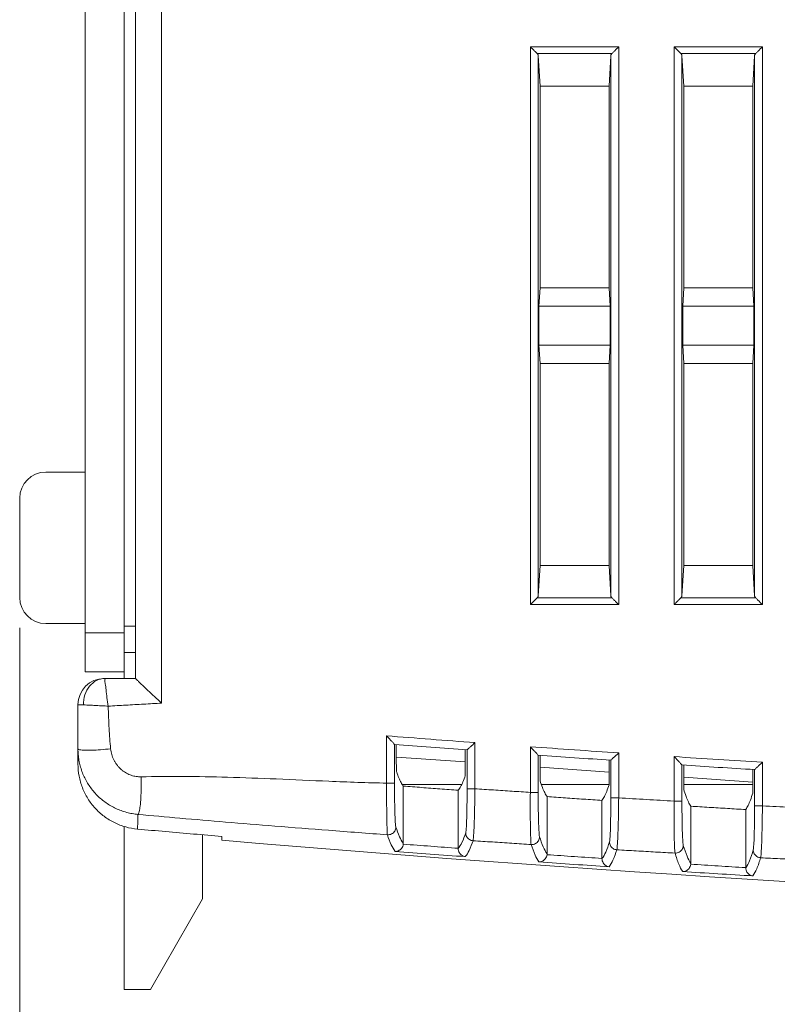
# Model space of a CAD drawing. Header units: millimetres. Extents: x 0 to 420, y 0 to 297.
# Tile 8 of 23: x 153 to 182, y 86 to 124. Entities that reach past the tile are written whole.
import ezdxf

# ---------------------------------------------------------------- set-up
doc = ezdxf.new("R2010")
doc.units = ezdxf.units.MM
doc.layers.get('Defpoints').update_dxf_attribs({"linetype": 'CONTINUOUS', "lineweight": 13})
doc.layers.add('Line', color=3, linetype='CONTINUOUS', lineweight=25)
doc.styles.get("Standard").update_dxf_attribs({"font": 'romans.shx'})
doc.dimstyles.new('yutana', dxfattribs={"dimtxt": 3.5, "dimasz": 3, "dimexe": 1, "dimexo": 0.6, "dimgap": 1.5, "dimtad": 1, "dimdec": 1, "dimzin": 0, "dimdsep": 46, "dimtxsty": 'Standard', "dimcen": 0, "dimadec": 0, "dimazin": 0, "dimtp": 0.01, "dimtm": 0.01, "dimtfac": 1, "dimtdec": 1, "dimtmove": 0, "dimatfit": 3, "dimfxl": 1, "dimtolj": 1, "dimtzin": 0, "dimlwd": 0, "dimlwe": 0, "dimarcsym": 0})

# ---------------------------------------------------------------- blocks, each defined once
blk = doc.blocks.new('*D9')
at = {"layer": 'Defpoints', "color": 0, "linetype": 'Continuous', "ltscale": 5}
for p in [(272.488, 108.454), (153.188, 101.497), (272.488, 68.194)]:
    blk.add_point(p, dxfattribs=at)
at = {"layer": 'Line', "color": 0, "linetype": 'Continuous', "lineweight": 0, "ltscale": 5}
for p, q in [((272.488, 107.254), (272.488, 66.194)), ((153.188, 100.297), (153.188, 66.194)), ((159.188, 68.194), (266.488, 68.194))]:
    blk.add_line(p, q, dxfattribs=at)
at = {"layer": 'Line', "color": 0, "linetype": 'Continuous', "ltscale": 5}
for points in [[(159.188, 69.194), (159.188, 67.194), (153.188, 68.194)], [(266.488, 69.194), (266.488, 67.194), (272.488, 68.194)]]:
    blk.add_solid(points, dxfattribs=at)
at = {"layer": 'Line', "color": 0, "linetype": 'Continuous', "lineweight": 0, "ltscale": 5, "insert": (212.838, 73.694), "char_height": 5, "attachment_point": 5}
blk.add_mtext('\\A1;119.3', dxfattribs=at)

msp = doc.modelspace()

# ---------------------------------------------------------------- linework, layer by layer
at = {"layer": 'Line', "color": 7, "linetype": 'Continuous', "lineweight": 0}
for p, q in [((155.688, 98.604), (155.688, 130.004)), ((157.188, 98.354), (157.188, 130.004)), ((157.618, 98.354), (157.618, 129.904)), ((158.618, 97.41), (158.618, 129.904)), ((172.729, 122.527), (176.108, 122.527)), ((172.729, 101.181), (172.729, 122.527)), ((176.108, 122.527), (176.108, 101.181)), ((178.229, 122.527), (181.608, 122.527)), ((178.229, 101.181), (178.229, 122.527)), ((181.608, 122.527), (181.608, 101.181)), ((172.989, 122.268), (175.848, 122.268)), ((173.029, 122.187), (173.099, 121.026)), ((173.029, 101.521), (173.029, 122.187)), ((175.808, 122.187), (175.738, 121.026)), ((175.808, 122.187), (175.808, 101.521)), ((178.489, 122.268), (181.348, 122.268)), ((178.529, 122.187), (178.599, 121.026)), ((178.529, 101.521), (178.529, 122.187)), ((181.308, 122.187), (181.238, 121.026)), ((181.308, 122.187), (181.308, 101.521)), ((175.738, 121.026), (173.099, 121.026)), ((173.099, 113.297), (173.099, 121.026)), ((175.738, 113.297), (175.738, 121.026)), ((181.238, 121.026), (178.599, 121.026)), ((178.599, 113.297), (178.599, 121.026)), ((181.238, 113.297), (181.238, 121.026)), ((173.057, 112.604), (173.099, 113.297)), ((173.099, 113.297), (175.738, 113.297)), ((175.78, 112.604), (175.738, 113.297)), ((178.557, 112.604), (178.599, 113.297)), ((178.599, 113.297), (181.238, 113.297)), ((181.28, 112.604), (181.238, 113.297)), ((175.78, 112.604), (173.057, 112.604)), ((173.057, 111.104), (173.057, 112.604)), ((175.78, 111.104), (175.78, 112.604)), ((181.28, 112.604), (178.557, 112.604)), ((178.557, 111.104), (178.557, 112.604)), ((181.28, 111.104), (181.28, 112.604)), ((175.78, 111.104), (173.057, 111.104)), ((173.057, 111.104), (173.099, 110.411)), ((175.78, 111.104), (175.738, 110.411)), ((181.28, 111.104), (178.557, 111.104)), ((178.557, 111.104), (178.599, 110.411)), ((181.28, 111.104), (181.238, 110.411)), ((175.738, 110.411), (173.099, 110.411)), ((173.099, 102.682), (173.099, 110.411)), ((175.738, 102.682), (175.738, 110.411)), ((181.238, 110.411), (178.599, 110.411)), ((178.599, 102.682), (178.599, 110.411)), ((181.238, 102.682), (181.238, 110.411)), ((154.188, 106.254), (155.688, 106.254)), ((153.188, 105.254), (153.189, 105.254)), ((153.188, 105.212), (153.188, 103.754)), ((153.188, 105.212), (153.188, 103.754)), ((153.188, 103.754), (153.189, 103.754)), ((153.188, 102.954), (153.188, 101.497)), ((153.188, 102.954), (153.188, 101.497)), ((153.189, 102.954), (153.188, 102.954)), ((173.029, 101.521), (173.099, 102.682)), ((173.099, 102.682), (175.738, 102.682)), ((175.808, 101.521), (175.738, 102.682)), ((178.529, 101.521), (178.599, 102.682)), ((178.599, 102.682), (181.238, 102.682)), ((181.308, 101.521), (181.238, 102.682)), ((153.189, 101.454), (153.188, 101.454)), ((175.848, 101.441), (172.989, 101.441)), ((181.348, 101.441), (178.489, 101.441)), ((176.108, 101.181), (172.729, 101.181)), ((181.608, 101.181), (178.229, 101.181)), ((154.188, 100.454), (155.688, 100.454)), ((157.618, 100.354), (157.188, 100.354)), ((157.188, 100.104), (155.688, 100.104)), ((157.188, 99.354), (157.618, 99.354)), ((157.188, 98.604), (155.688, 98.604)), ((157.618, 98.354), (156.418, 98.354)), ((155.418, 97.354), (155.418, 95.082)), ((167.229, 94.348), (167.229, 96.159)), ((167.529, 94.348), (167.529, 95.834)), ((167.599, 95.269), (167.599, 95.829)), ((170.608, 95.899), (170.608, 94.134)), ((172.729, 93.995), (172.729, 95.743)), ((167.604, 95.344), (170.238, 95.159)), ((170.238, 94.631), (170.238, 95.626)), ((170.308, 95.621), (170.308, 94.134)), ((173.029, 93.995), (173.029, 95.421)), ((173.099, 94.443), (173.099, 95.416)), ((176.108, 95.506), (176.108, 93.787)), ((178.229, 93.663), (178.229, 95.364)), ((173.099, 94.959), (175.738, 94.775)), ((175.738, 94.279), (175.738, 95.231)), ((175.808, 95.226), (175.808, 93.787)), ((178.529, 93.663), (178.529, 95.044)), ((178.599, 94.112), (178.599, 95.039)), ((181.608, 95.149), (181.608, 93.479)), ((178.599, 94.575), (181.238, 94.39)), ((181.238, 93.967), (181.238, 94.871)), ((181.308, 94.867), (181.308, 93.479)), ((167.229, 94.348), (167.529, 94.348)), ((170.101, 94.299), (167.828, 94.299)), ((167.868, 94.236), (167.868, 92.049)), ((175.738, 94.299), (173.15, 94.299)), ((181.238, 94.299), (178.599, 94.299)), ((169.969, 91.856), (169.969, 94.077)), ((170.608, 94.134), (170.308, 94.134)), ((172.729, 93.995), (173.029, 93.995)), ((173.368, 91.646), (173.368, 93.833)), ((175.469, 93.689), (175.469, 91.468)), ((176.108, 93.787), (175.808, 93.787)), ((178.229, 93.663), (178.529, 93.663)), ((178.868, 91.278), (178.868, 93.467)), ((181.608, 93.479), (181.308, 93.479)), ((180.969, 93.337), (180.969, 91.115)), ((157.188, 86.454), (157.188, 92.694)), ((160.188, 89.918), (160.188, 92.373)), ((160.918, 92.311), (160.918, 92.164)), ((160.188, 89.918), (158.188, 86.454)), ((158.188, 86.454), (157.188, 86.454))]:
    msp.add_line(p, q, dxfattribs=at)
for points in [[(153.189, 105.254), (153.189, 105.233), (153.188, 105.212)], [(153.189, 102.954), (153.188, 103.22), (153.188, 103.488), (153.189, 103.754)], [(153.188, 101.497), (153.189, 101.476), (153.189, 101.454)]]:
    msp.add_lwpolyline(points, dxfattribs=at)
for centre, start, end in [((154.188, 105.254), 90, 180), ((154.188, 105.254), 90, 180), ((154.188, 101.454), 180, 270), ((154.188, 101.454), 180, 270), ((156.418, 97.354), 90, 179.9964)]:
    msp.add_arc(centre, 1, start, end, dxfattribs=at)
for points, knots in [([(172.989, 122.268), (172.964, 122.292), (172.909, 122.347), (172.822, 122.434), (172.761, 122.496), (172.729, 122.527)], [0, 0, 0, 0, 0.1055032, 0.2325408, 0.3674235, 0.3674235, 0.3674235, 0.3674235]), ([(175.848, 122.268), (175.873, 122.292), (175.928, 122.347), (176.015, 122.434), (176.076, 122.496), (176.108, 122.527)], [0, 0, 0, 0, 0.1055032, 0.2325408, 0.3674235, 0.3674235, 0.3674235, 0.3674235]), ([(178.489, 122.268), (178.464, 122.292), (178.409, 122.347), (178.322, 122.434), (178.261, 122.496), (178.229, 122.527)], [0, 0, 0, 0, 0.1055032, 0.2325408, 0.3674235, 0.3674235, 0.3674235, 0.3674235]), ([(181.348, 122.268), (181.373, 122.292), (181.428, 122.347), (181.515, 122.434), (181.576, 122.496), (181.608, 122.527)], [0, 0, 0, 0, 0.1055032, 0.2325408, 0.3674235, 0.3674235, 0.3674235, 0.3674235]), ([(172.989, 122.268), (172.996, 122.26), (173.01, 122.244), (173.024, 122.216), (173.028, 122.197), (173.029, 122.187)], [0, 0, 0, 0, 0.03248284, 0.06283282, 0.09175065, 0.09175065, 0.09175065, 0.09175065]), ([(175.808, 122.187), (175.809, 122.197), (175.813, 122.216), (175.827, 122.244), (175.841, 122.26), (175.848, 122.268)], [0, 0, 0, 0, 0.02891783, 0.05926781, 0.09175065, 0.09175065, 0.09175065, 0.09175065]), ([(178.489, 122.268), (178.496, 122.26), (178.51, 122.244), (178.524, 122.216), (178.528, 122.197), (178.529, 122.187)], [0, 0, 0, 0, 0.03248284, 0.06283282, 0.09175065, 0.09175065, 0.09175065, 0.09175065]), ([(181.308, 122.187), (181.309, 122.197), (181.313, 122.216), (181.327, 122.244), (181.341, 122.26), (181.348, 122.268)], [0, 0, 0, 0, 0.02891783, 0.05926781, 0.09175065, 0.09175065, 0.09175065, 0.09175065]), ([(172.989, 101.441), (172.964, 101.416), (172.909, 101.361), (172.822, 101.275), (172.761, 101.213), (172.729, 101.181)], [0, 0, 0, 0, 0.1055032, 0.2325408, 0.3674235, 0.3674235, 0.3674235, 0.3674235]), ([(173.029, 101.521), (173.028, 101.512), (173.024, 101.492), (173.01, 101.465), (172.996, 101.448), (172.989, 101.441)], [0, 0, 0, 0, 0.02891783, 0.05926781, 0.09175065, 0.09175065, 0.09175065, 0.09175065]), ([(175.848, 101.441), (175.841, 101.448), (175.827, 101.465), (175.813, 101.492), (175.809, 101.512), (175.808, 101.521)], [0, 0, 0, 0, 0.03248284, 0.06283282, 0.09175065, 0.09175065, 0.09175065, 0.09175065]), ([(175.848, 101.441), (175.873, 101.416), (175.928, 101.361), (176.015, 101.275), (176.076, 101.213), (176.108, 101.181)], [0, 0, 0, 0, 0.1055032, 0.2325408, 0.3674235, 0.3674235, 0.3674235, 0.3674235]), ([(178.489, 101.441), (178.464, 101.416), (178.409, 101.361), (178.322, 101.275), (178.261, 101.213), (178.229, 101.181)], [0, 0, 0, 0, 0.1055032, 0.2325408, 0.3674235, 0.3674235, 0.3674235, 0.3674235]), ([(178.529, 101.521), (178.528, 101.512), (178.524, 101.492), (178.51, 101.465), (178.496, 101.448), (178.489, 101.441)], [0, 0, 0, 0, 0.02891783, 0.05926781, 0.09175065, 0.09175065, 0.09175065, 0.09175065]), ([(181.348, 101.441), (181.341, 101.448), (181.327, 101.465), (181.313, 101.492), (181.309, 101.512), (181.308, 101.521)], [0, 0, 0, 0, 0.03248284, 0.06283282, 0.09175065, 0.09175065, 0.09175065, 0.09175065]), ([(181.348, 101.441), (181.373, 101.416), (181.428, 101.361), (181.515, 101.275), (181.576, 101.213), (181.608, 101.181)], [0, 0, 0, 0, 0.1055032, 0.2325408, 0.3674235, 0.3674235, 0.3674235, 0.3674235]), ([(155.625, 97.342), (155.623, 97.473), (155.662, 97.73), (155.838, 98.064), (156.11, 98.297), (156.337, 98.354), (156.446, 98.354)], [0, 0, 0, 0, 0.390884, 0.764165, 1.110526, 1.436383, 1.436383, 1.436383, 1.436383]), ([(156.446, 98.354), (156.463, 98.354), (156.427, 98.245), (156.483, 98.138), (156.487, 97.891), (156.533, 97.613), (156.556, 97.403), (156.575, 97.295)], [0, 0, 0, 0, 0.051838, 0.203407, 0.43954, 0.736761, 1.067045, 1.067045, 1.067045, 1.067045]), ([(158.618, 97.41), (158.527, 97.494), (158.351, 97.656), (158.108, 97.884), (157.906, 98.076), (157.758, 98.218), (157.668, 98.305), (157.628, 98.345), (157.618, 98.354)], [0, 0, 0, 0, 0.371421, 0.718139, 0.99934, 1.206846, 1.334549, 1.375243, 1.375243, 1.375243, 1.375243]), ([(155.625, 97.342), (155.574, 97.343), (155.529, 97.362), (155.418, 97.337), (155.418, 97.354)], [0, 0, 0, 0, 0.15357, 0.2069172, 0.2069172, 0.2069172, 0.2069172]), ([(156.575, 97.295), (156.5, 97.3), (156.351, 97.306), (156.135, 97.319), (155.938, 97.33), (155.77, 97.338), (155.669, 97.342), (155.625, 97.342)], [0, 0, 0, 0, 0.2265956, 0.4466172, 0.6480859, 0.8187464, 0.9514834, 0.9514834, 0.9514834, 0.9514834]), ([(158.618, 97.41), (158.39, 97.397), (157.934, 97.372), (157.253, 97.334), (156.8, 97.309), (156.575, 97.296)], [0, 0, 0, 0, 0.687089, 1.369558, 2.046618, 2.046618, 2.046618, 2.046618]), ([(156.575, 97.296), (156.584, 97.01), (156.601, 96.465), (156.64, 95.921), (156.668, 95.663)], [0, 0, 0, 0, 0.856596, 1.635191, 1.635191, 1.635191, 1.635191]), ([(167.229, 96.159), (167.792, 96.115), (168.918, 96.027), (170.045, 95.942), (170.608, 95.899)], [0, 0, 0, 0, 1.694663, 3.389373, 3.389373, 3.389373, 3.389373]), ([(167.529, 95.834), (167.511, 95.836), (167.485, 95.9), (167.409, 95.956), (167.324, 96.058), (167.261, 96.124), (167.229, 96.159)], [0, 0, 0, 0, 0.0539395, 0.164615, 0.2996402, 0.4418085, 0.4418085, 0.4418085, 0.4418085]), ([(170.308, 95.621), (170.323, 95.62), (170.351, 95.677), (170.424, 95.721), (170.511, 95.811), (170.575, 95.869), (170.608, 95.899)], [0, 0, 0, 0, 0.0450323, 0.1467622, 0.2754241, 0.4091175, 0.4091175, 0.4091175, 0.4091175]), ([(172.729, 95.743), (173.292, 95.703), (174.418, 95.622), (175.545, 95.544), (176.108, 95.506)], [0, 0, 0, 0, 1.69391, 3.387747, 3.387747, 3.387747, 3.387747]), ([(173.029, 95.421), (173.011, 95.422), (172.985, 95.486), (172.909, 95.542), (172.824, 95.643), (172.761, 95.709), (172.729, 95.743)], [0, 0, 0, 0, 0.0535655, 0.1637656, 0.2983995, 0.4402573, 0.4402573, 0.4402573, 0.4402573]), ([(155.418, 95.663), (155.418, 95.59), (155.425, 95.443), (155.454, 95.224), (155.501, 95.009), (155.568, 94.799), (155.652, 94.595), (155.753, 94.4), (155.872, 94.214), (156.006, 94.04), (156.154, 93.878), (156.316, 93.729), (156.49, 93.596), (156.675, 93.478), (156.87, 93.376), (157.073, 93.293), (157.282, 93.227), (157.495, 93.179), (157.64, 93.16), (157.713, 93.154)], [0, 0, 0, 0, 0.219968, 0.440234, 0.660433, 0.880554, 1.100581, 1.320505, 1.540318, 1.760013, 1.979586, 2.199036, 2.418361, 2.637563, 2.856643, 3.075605, 3.294452, 3.513192, 3.731768, 3.731768, 3.731768, 3.731768]), ([(156.668, 95.663), (156.54, 95.65), (156.294, 95.627), (155.963, 95.608), (155.68, 95.607), (155.533, 95.618), (155.418, 95.64), (155.418, 95.663)], [0, 0, 0, 0, 0.386697, 0.735463, 1.012318, 1.191186, 1.261678, 1.261678, 1.261678, 1.261678]), ([(156.668, 95.663), (156.672, 95.626), (156.683, 95.553), (156.709, 95.446), (156.744, 95.342), (156.788, 95.243), (156.839, 95.149), (156.898, 95.061), (156.963, 94.98), (157.035, 94.905), (157.112, 94.838), (157.194, 94.778), (157.279, 94.726), (157.368, 94.683), (157.459, 94.647), (157.551, 94.621), (157.645, 94.602), (157.739, 94.592), (157.801, 94.591), (157.832, 94.592)], [0, 0, 0, 0, 0.111432, 0.221764, 0.330976, 0.439048, 0.545962, 0.651702, 0.756259, 0.859625, 0.961799, 1.062781, 1.162579, 1.261199, 1.358655, 1.454961, 1.550135, 1.644198, 1.73717, 1.73717, 1.73717, 1.73717]), ([(175.808, 95.226), (175.823, 95.225), (175.851, 95.282), (175.925, 95.327), (176.011, 95.418), (176.076, 95.476), (176.108, 95.506)], [0, 0, 0, 0, 0.0453178, 0.1474405, 0.2764235, 0.4103612, 0.4103612, 0.4103612, 0.4103612]), ([(178.229, 95.364), (178.792, 95.327), (179.918, 95.254), (181.045, 95.183), (181.608, 95.149)], [0, 0, 0, 0, 1.693175, 3.386267, 3.386267, 3.386267, 3.386267]), ([(178.529, 95.044), (178.511, 95.045), (178.485, 95.108), (178.409, 95.164), (178.325, 95.264), (178.261, 95.329), (178.229, 95.364)], [0, 0, 0, 0, 0.0531931, 0.1629235, 0.2971709, 0.4387227, 0.4387227, 0.4387227, 0.4387227]), ([(155.418, 95.082), (155.418, 94.928), (155.447, 94.619), (155.574, 94.171), (155.782, 93.754), (156.064, 93.383), (156.409, 93.069), (156.806, 92.825), (157.24, 92.659), (157.545, 92.603), (157.699, 92.589)], [0, 0, 0, 0, 0.461721, 0.925058, 1.38853, 1.852187, 2.315629, 2.778792, 3.241794, 3.703373, 3.703373, 3.703373, 3.703373]), ([(167.615, 94.769), (167.609, 94.785), (167.609, 94.841), (167.601, 94.946), (167.6, 95.097), (167.599, 95.209), (167.599, 95.269)], [0, 0, 0, 0, 0.0515827, 0.1638127, 0.3209601, 0.5005648, 0.5005648, 0.5005648, 0.5005648]), ([(181.308, 94.867), (181.323, 94.866), (181.351, 94.923), (181.425, 94.969), (181.511, 95.06), (181.576, 95.118), (181.608, 95.149)], [0, 0, 0, 0, 0.0456021, 0.1481227, 0.277431, 0.411616, 0.411616, 0.411616, 0.411616]), ([(157.832, 94.592), (157.836, 94.451), (157.838, 94.182), (157.827, 93.809), (157.805, 93.498), (157.769, 93.295), (157.742, 93.176), (157.713, 93.154)], [0, 0, 0, 0, 0.421999, 0.807475, 1.123293, 1.343123, 1.452732, 1.452732, 1.452732, 1.452732]), ([(157.832, 94.592), (158.364, 94.605), (159.468, 94.614), (161.191, 94.579), (163.056, 94.508), (165.084, 94.414), (166.493, 94.366), (167.229, 94.348)], [0, 0, 0, 0, 1.594998, 3.311861, 5.171309, 7.193965, 9.401324, 9.401324, 9.401324, 9.401324]), ([(167.615, 94.769), (167.64, 94.694), (167.691, 94.559), (167.774, 94.38), (167.836, 94.278), (167.868, 94.236)], [0, 0, 0, 0, 0.2361012, 0.4328235, 0.5918448, 0.5918448, 0.5918448, 0.5918448]), ([(169.969, 94.077), (170.003, 94.119), (170.07, 94.223), (170.158, 94.41), (170.211, 94.552), (170.238, 94.631)], [0, 0, 0, 0, 0.1621255, 0.3675191, 0.6183597, 0.6183597, 0.6183597, 0.6183597]), ([(167.261, 92.372), (167.251, 92.419), (167.248, 92.569), (167.236, 92.861), (167.232, 93.281), (167.228, 93.791), (167.228, 94.157), (167.229, 94.348)], [0, 0, 0, 0, 0.145058, 0.446517, 0.878511, 1.403595, 1.977228, 1.977228, 1.977228, 1.977228]), ([(167.581, 92.669), (167.568, 92.709), (167.563, 92.838), (167.546, 93.085), (167.538, 93.442), (167.53, 93.875), (167.529, 94.186), (167.529, 94.348)], [0, 0, 0, 0, 0.124395, 0.381064, 0.748107, 1.193924, 1.680652, 1.680652, 1.680652, 1.680652]), ([(167.868, 94.236), (168.101, 94.218), (168.568, 94.182), (169.269, 94.129), (169.736, 94.095), (169.969, 94.077)], [0, 0, 0, 0, 0.70259, 1.405099, 2.107528, 2.107528, 2.107528, 2.107528]), ([(173.099, 94.443), (173.126, 94.358), (173.18, 94.202), (173.268, 93.997), (173.334, 93.881), (173.368, 93.833)], [0, 0, 0, 0, 0.2699104, 0.4923162, 0.669024, 0.669024, 0.669024, 0.669024]), ([(175.469, 93.689), (175.504, 93.734), (175.57, 93.845), (175.658, 94.044), (175.711, 94.195), (175.738, 94.279)], [0, 0, 0, 0, 0.1698894, 0.3863191, 0.6512756, 0.6512756, 0.6512756, 0.6512756]), ([(170.308, 94.134), (170.308, 93.997), (170.307, 93.73), (170.302, 93.351), (170.294, 93.018), (170.285, 92.751), (170.271, 92.568), (170.265, 92.473), (170.255, 92.443)], [0, 0, 0, 0, 0.412146, 0.799519, 1.139341, 1.411239, 1.599088, 1.692594, 1.692594, 1.692594, 1.692594]), ([(170.608, 94.134), (170.607, 93.972), (170.602, 93.659), (170.593, 93.212), (170.581, 92.821), (170.569, 92.508), (170.553, 92.292), (170.546, 92.181), (170.535, 92.146)], [0, 0, 0, 0, 0.485291, 0.940816, 1.339961, 1.659357, 1.880448, 1.990608, 1.990608, 1.990608, 1.990608]), ([(170.608, 94.134), (170.845, 94.118), (171.318, 94.087), (172.025, 94.041), (172.495, 94.01), (172.729, 93.995)], [0, 0, 0, 0, 0.712851, 1.421227, 2.125127, 2.125127, 2.125127, 2.125127]), ([(172.763, 92.001), (172.753, 92.037), (172.748, 92.15), (172.736, 92.368), (172.73, 92.683), (172.726, 93.075), (172.725, 93.521), (172.727, 93.834), (172.729, 93.995)], [0, 0, 0, 0, 0.112751, 0.33609, 0.657172, 1.05709, 1.512178, 1.995664, 1.995664, 1.995664, 1.995664]), ([(173.081, 92.299), (173.072, 92.329), (173.065, 92.426), (173.051, 92.611), (173.043, 92.879), (173.034, 93.213), (173.03, 93.593), (173.029, 93.859), (173.029, 93.995)], [0, 0, 0, 0, 0.096197, 0.286403, 0.560107, 0.900876, 1.288039, 1.698704, 1.698704, 1.698704, 1.698704]), ([(173.368, 93.833), (173.601, 93.817), (174.068, 93.784), (174.769, 93.736), (175.236, 93.705), (175.469, 93.689)], [0, 0, 0, 0, 0.702271, 1.404445, 2.106522, 2.106522, 2.106522, 2.106522]), ([(178.599, 94.112), (178.626, 94.021), (178.68, 93.858), (178.767, 93.641), (178.833, 93.518), (178.868, 93.467)], [0, 0, 0, 0, 0.2836748, 0.5167111, 0.7007723, 0.7007723, 0.7007723, 0.7007723]), ([(180.969, 93.337), (181.004, 93.385), (181.07, 93.505), (181.158, 93.716), (181.211, 93.878), (181.238, 93.967)], [0, 0, 0, 0, 0.1785308, 0.4071598, 0.6876437, 0.6876437, 0.6876437, 0.6876437]), ([(175.808, 93.787), (175.808, 93.65), (175.807, 93.385), (175.802, 93.006), (175.794, 92.674), (175.786, 92.408), (175.772, 92.224), (175.765, 92.128), (175.756, 92.097)], [0, 0, 0, 0, 0.410121, 0.795841, 1.134727, 1.406609, 1.595463, 1.690987, 1.690987, 1.690987, 1.690987]), ([(176.108, 93.787), (176.107, 93.626), (176.103, 93.313), (176.094, 92.869), (176.082, 92.479), (176.071, 92.165), (176.055, 91.948), (176.048, 91.836), (176.038, 91.8)], [0, 0, 0, 0, 0.482955, 0.936586, 1.334667, 1.654059, 1.876329, 1.988853, 1.988853, 1.988853, 1.988853]), ([(176.108, 93.787), (176.463, 93.765), (177.17, 93.724), (177.877, 93.683), (178.229, 93.663)], [0, 0, 0, 0, 1.067248, 2.124169, 2.124169, 2.124169, 2.124169]), ([(178.264, 91.671), (178.255, 91.709), (178.25, 91.822), (178.238, 92.042), (178.232, 92.356), (178.227, 92.747), (178.226, 93.192), (178.227, 93.503), (178.229, 93.663)], [0, 0, 0, 0, 0.11503, 0.339402, 0.660302, 1.058976, 1.51205, 1.993153, 1.993153, 1.993153, 1.993153]), ([(178.581, 91.969), (178.572, 92), (178.565, 92.097), (178.551, 92.284), (178.542, 92.552), (178.534, 92.885), (178.53, 93.262), (178.529, 93.527), (178.529, 93.663)], [0, 0, 0, 0, 0.098088, 0.28912, 0.56261, 0.902257, 1.287648, 1.69624, 1.69624, 1.69624, 1.69624]), ([(178.868, 93.467), (179.101, 93.452), (179.568, 93.423), (180.269, 93.38), (180.736, 93.351), (180.969, 93.337)], [0, 0, 0, 0, 0.701987, 1.403856, 2.105609, 2.105609, 2.105609, 2.105609]), ([(181.308, 93.479), (181.308, 93.343), (181.307, 93.079), (181.303, 92.703), (181.294, 92.372), (181.286, 92.105), (181.272, 91.92), (181.265, 91.823), (181.256, 91.792)], [0, 0, 0, 0, 0.407939, 0.791888, 1.129763, 1.401619, 1.591552, 1.68926, 1.68926, 1.68926, 1.68926]), ([(181.608, 93.479), (181.607, 93.319), (181.603, 93.008), (181.595, 92.565), (181.584, 92.176), (181.573, 91.863), (181.558, 91.645), (181.55, 91.531), (181.54, 91.494)], [0, 0, 0, 0, 0.480428, 0.932019, 1.328941, 1.648314, 1.871849, 1.986931, 1.986931, 1.986931, 1.986931]), ([(181.608, 93.479), (181.963, 93.461), (182.67, 93.424), (183.377, 93.389), (183.729, 93.372)], [0, 0, 0, 0, 1.06685, 2.123318, 2.123318, 2.123318, 2.123318]), ([(157.713, 93.154), (157.711, 93.071), (157.707, 92.927), (157.702, 92.739), (157.7, 92.633), (157.699, 92.589)], [0, 0, 0, 0, 0.2483372, 0.4338126, 0.5648181, 0.5648181, 0.5648181, 0.5648181]), ([(157.713, 93.154), (158.249, 93.104), (159.365, 93.003), (161.111, 92.854), (163.007, 92.699), (165.074, 92.538), (166.51, 92.429), (167.261, 92.372)], [0, 0, 0, 0, 1.616066, 3.361795, 5.257301, 7.322924, 9.579894, 9.579894, 9.579894, 9.579894]), ([(157.699, 92.589), (158.056, 92.558), (158.772, 92.495), (159.845, 92.402), (160.561, 92.341), (160.918, 92.311)], [0, 0, 0, 0, 1.077458, 2.154763, 3.231912, 3.231912, 3.231912, 3.231912]), ([(167.261, 92.372), (167.314, 92.368), (167.426, 92.391), (167.55, 92.506), (167.581, 92.616), (167.581, 92.669)], [0, 0, 0, 0, 0.1617047, 0.3232494, 0.4842869, 0.4842869, 0.4842869, 0.4842869]), ([(167.555, 91.738), (167.495, 91.814), (167.384, 92.023), (167.303, 92.242), (167.261, 92.372)], [0, 0, 0, 0, 0.2919094, 0.7015016, 0.7015016, 0.7015016, 0.7015016]), ([(167.868, 92.049), (167.81, 92.126), (167.702, 92.33), (167.623, 92.544), (167.581, 92.669)], [0, 0, 0, 0, 0.2873835, 0.6848199, 0.6848199, 0.6848199, 0.6848199]), ([(170.255, 92.443), (170.214, 92.321), (170.136, 92.114), (170.028, 91.917), (169.969, 91.847)], [0, 0, 0, 0, 0.3884081, 0.6642007, 0.6642007, 0.6642007, 0.6642007]), ([(170.535, 92.146), (170.486, 92.149), (170.387, 92.182), (170.281, 92.294), (170.255, 92.394), (170.255, 92.443)], [0, 0, 0, 0, 0.1485138, 0.2968318, 0.444732, 0.444732, 0.444732, 0.444732]), ([(167.866, 92.014), (167.859, 91.956), (167.814, 91.85), (167.691, 91.755), (167.598, 91.736), (167.555, 91.738)], [0, 0, 0, 0, 0.176414, 0.3228205, 0.4514804, 0.4514804, 0.4514804, 0.4514804]), ([(167.868, 92.049), (167.868, 92.046), (167.867, 92.038), (167.867, 92.026), (167.866, 92.018), (167.866, 92.014)], [0, 0, 0, 0, 0.01172679, 0.0234519, 0.03517024, 0.03517024, 0.03517024, 0.03517024]), ([(169.969, 91.856), (169.619, 91.882), (168.918, 91.934), (168.217, 91.988), (167.866, 92.014)], [0, 0, 0, 0, 1.05359, 2.109586, 2.109586, 2.109586, 2.109586]), ([(170.535, 92.146), (170.492, 92.019), (170.412, 91.807), (170.299, 91.606), (170.237, 91.536)], [0, 0, 0, 0, 0.4010614, 0.6816881, 0.6816881, 0.6816881, 0.6816881]), ([(170.535, 92.146), (170.784, 92.129), (171.279, 92.097), (172.022, 92.048), (172.516, 92.017), (172.763, 92.001)], [0, 0, 0, 0, 0.746664, 1.490733, 2.232226, 2.232226, 2.232226, 2.232226]), ([(172.763, 92.001), (172.816, 91.998), (172.927, 92.021), (173.05, 92.136), (173.081, 92.245), (173.081, 92.299)], [0, 0, 0, 0, 0.1610028, 0.3218099, 0.4820606, 0.4820606, 0.4820606, 0.4820606]), ([(173.057, 91.333), (172.996, 91.414), (172.885, 91.634), (172.805, 91.864), (172.763, 92.001)], [0, 0, 0, 0, 0.3032213, 0.7320667, 0.7320667, 0.7320667, 0.7320667]), ([(173.368, 91.646), (173.309, 91.726), (173.202, 91.942), (173.123, 92.166), (173.081, 92.299)], [0, 0, 0, 0, 0.298644, 0.7147521, 0.7147521, 0.7147521, 0.7147521]), ([(175.756, 92.097), (175.714, 91.967), (175.637, 91.747), (175.529, 91.537), (175.469, 91.461)], [0, 0, 0, 0, 0.4107024, 0.7003768, 0.7003768, 0.7003768, 0.7003768]), ([(176.038, 91.8), (175.988, 91.803), (175.889, 91.835), (175.782, 91.947), (175.756, 92.048), (175.756, 92.097)], [0, 0, 0, 0, 0.1491881, 0.2981444, 0.4466286, 0.4466286, 0.4466286, 0.4466286]), ([(178.264, 91.671), (178.318, 91.669), (178.428, 91.693), (178.55, 91.807), (178.581, 91.916), (178.581, 91.969)], [0, 0, 0, 0, 0.160285, 0.3203316, 0.4797647, 0.4797647, 0.4797647, 0.4797647]), ([(178.868, 91.278), (178.809, 91.364), (178.701, 91.592), (178.623, 91.829), (178.581, 91.969)], [0, 0, 0, 0, 0.3117146, 0.7493758, 0.7493758, 0.7493758, 0.7493758]), ([(170.237, 91.536), (169.79, 91.569), (168.896, 91.635), (168.002, 91.703), (167.555, 91.738)], [0, 0, 0, 0, 1.344526, 2.689538, 2.689538, 2.689538, 2.689538]), ([(169.969, 91.847), (169.969, 91.79), (169.999, 91.683), (170.105, 91.573), (170.194, 91.541), (170.237, 91.536)], [0, 0, 0, 0, 0.1706364, 0.3147919, 0.4435434, 0.4435434, 0.4435434, 0.4435434]), ([(173.366, 91.612), (173.359, 91.553), (173.315, 91.448), (173.193, 91.352), (173.1, 91.332), (173.057, 91.333)], [0, 0, 0, 0, 0.1762268, 0.3225849, 0.4511897, 0.4511897, 0.4511897, 0.4511897]), ([(173.368, 91.646), (173.368, 91.642), (173.367, 91.634), (173.367, 91.623), (173.366, 91.616), (173.366, 91.612)], [0, 0, 0, 0, 0.01130445, 0.02260724, 0.03390567, 0.03390567, 0.03390567, 0.03390567]), ([(175.469, 91.468), (175.119, 91.491), (174.418, 91.539), (173.717, 91.587), (173.366, 91.612)], [0, 0, 0, 0, 1.053101, 2.108438, 2.108438, 2.108438, 2.108438]), ([(176.038, 91.8), (175.995, 91.665), (175.914, 91.44), (175.801, 91.225), (175.739, 91.149)], [0, 0, 0, 0, 0.424066, 0.7186957, 0.7186957, 0.7186957, 0.7186957]), ([(176.038, 91.8), (176.285, 91.785), (176.78, 91.756), (177.523, 91.713), (178.017, 91.685), (178.264, 91.671)], [0, 0, 0, 0, 0.744247, 1.487736, 2.230457, 2.230457, 2.230457, 2.230457]), ([(178.559, 90.965), (178.498, 91.051), (178.387, 91.284), (178.307, 91.527), (178.264, 91.671)], [0, 0, 0, 0, 0.3163568, 0.7674064, 0.7674064, 0.7674064, 0.7674064]), ([(181.256, 91.792), (181.215, 91.653), (181.137, 91.419), (181.029, 91.194), (180.969, 91.111)], [0, 0, 0, 0, 0.4353291, 0.7404124, 0.7404124, 0.7404124, 0.7404124]), ([(181.54, 91.494), (181.49, 91.497), (181.39, 91.529), (181.283, 91.641), (181.256, 91.742), (181.256, 91.792)], [0, 0, 0, 0, 0.1498676, 0.2994604, 0.448518, 0.448518, 0.448518, 0.448518]), ([(175.739, 91.149), (175.292, 91.179), (174.398, 91.24), (173.504, 91.302), (173.057, 91.333)], [0, 0, 0, 0, 1.343887, 2.688264, 2.688264, 2.688264, 2.688264]), ([(175.469, 91.461), (175.469, 91.403), (175.5, 91.295), (175.607, 91.186), (175.696, 91.154), (175.739, 91.149)], [0, 0, 0, 0, 0.1721616, 0.3170067, 0.4458157, 0.4458157, 0.4458157, 0.4458157]), ([(178.866, 91.246), (178.859, 91.187), (178.816, 91.082), (178.695, 90.985), (178.602, 90.964), (178.559, 90.965)], [0, 0, 0, 0, 0.1760234, 0.3223275, 0.4508765, 0.4508765, 0.4508765, 0.4508765]), ([(178.868, 91.278), (178.868, 91.275), (178.868, 91.268), (178.867, 91.257), (178.866, 91.249), (178.866, 91.246)], [0, 0, 0, 0, 0.01090139, 0.02180115, 0.03270184, 0.03270184, 0.03270184, 0.03270184]), ([(180.969, 91.115), (180.619, 91.137), (179.918, 91.18), (179.217, 91.224), (178.866, 91.246)], [0, 0, 0, 0, 1.052653, 2.107394, 2.107394, 2.107394, 2.107394]), ([(181.54, 91.494), (181.497, 91.351), (181.417, 91.111), (181.304, 90.881), (181.241, 90.799)], [0, 0, 0, 0, 0.4494804, 0.7596659, 0.7596659, 0.7596659, 0.7596659]), ([(181.54, 91.494), (181.788, 91.481), (182.283, 91.456), (183.025, 91.419), (183.519, 91.394), (183.766, 91.382)], [0, 0, 0, 0, 0.743269, 1.48641, 2.228726, 2.228726, 2.228726, 2.228726]), ([(181.241, 90.799), (180.794, 90.826), (179.9, 90.88), (179.006, 90.937), (178.559, 90.965)], [0, 0, 0, 0, 1.343307, 2.687106, 2.687106, 2.687106, 2.687106]), ([(180.969, 91.111), (180.969, 91.054), (181, 90.945), (181.109, 90.835), (181.198, 90.803), (181.241, 90.799)], [0, 0, 0, 0, 0.1737041, 0.3192552, 0.4481186, 0.4481186, 0.4481186, 0.4481186])]:
    msp.add_open_spline(points, degree=3, knots=knots, dxfattribs=at)
for points in [[(167.529, 95.834), (168.455, 95.762), (169.381, 95.691), (170.308, 95.621)], [(173.029, 95.421), (173.955, 95.354), (174.881, 95.289), (175.808, 95.226)], [(178.529, 95.044), (179.455, 94.983), (180.382, 94.924), (181.308, 94.867)], [(160.918, 92.164), (191.514, 89.535), (222.297, 88.565), (252.998, 89.262)]]:
    msp.add_open_spline(points, degree=3, dxfattribs=at)

# ---------------------------------------------------------------- dimensions: what is measured, and where the dimension line sits
dim = msp.add_linear_dim(base=(272.488, 68.194), p1=(153.188, 101.497), p2=(272.488, 108.454), dimstyle='yutana', override={"dimscale": 2, "dimtxt": 2.5, "dimasz": 3}, dxfattribs=at)
dim.commit()
dim.dimension.update_dxf_attribs({"geometry": '*D9', "text_midpoint": (212.838, 73.694)})

doc.saveas('drawing.dxf')
